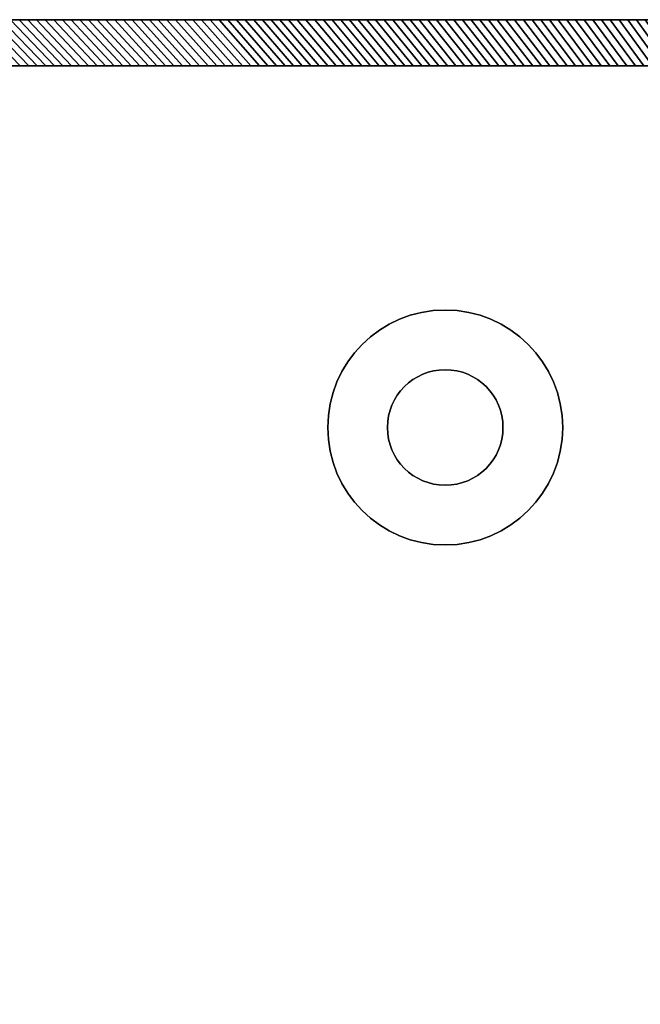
# Model space of a CAD drawing. Extents: x -14.9 to 10.6, y -11.3 to 8.7.
# Tile 6 of 13: x -11.9 to -8.7, y 3.7 to 8.7. Entities that reach past the tile are written whole.
import ezdxf

# ---------------------------------------------------------------- set-up
doc = ezdxf.new("R2010")
doc.units = 0
doc.header["$MEASUREMENT"] = 0
doc.layers.get('0').update_dxf_attribs({"linetype": 'CONTINUOUS'})

msp = doc.modelspace()

# ---------------------------------------------------------------- linework, layer by layer
at = {"elevation": -7.7762}
msp.add_lwpolyline([(10.5531, -7.7074), (9.4926, -11.1843, -0.326191), (9.3799, -11.2666), (8.7916, -11.2666), (-14.6762, -11.2666, -0.376322), (-14.8817, -11.0321), (-14.8817, -11.0314), (-14.8817, 8.4989, -0.376322), (-14.6762, 8.7334), (8.7916, 8.7334), (9.3799, 8.7334, -0.32213), (9.492, 8.6528), (10.5531, 5.1743, -0.164351), (10.5529, 5.0985, 0.155264), (10.553, -7.6316, -0.162918)], format="xyb", close=True, dxfattribs=at)
at = {"extrusion": (-6.94077e-08, 1, -1.83697e-16)}
for centre, radius in [((9.7682, -5.9258, 8.7334), 0.6102), ((9.7682, 4.6411, 8.7334), 0.6102), ((9.7682, -5.9258, 8.7334), 0.2756), ((9.7682, 4.6411, 8.7334), 0.2756)]:
    msp.add_circle(centre, radius, dxfattribs=at)
for radius in [0.6011, 0.2956]:
    msp.add_circle((-9.74, 6.6468, -8.0124), radius)
at = {"extrusion": (0, 0, -1)}
for radius in [0.6011, 0.2956]:
    msp.add_circle((9.74, 6.6468, -6.73), radius, dxfattribs=at)

# ---------------------------------------------------------------- meshes
mesh = msp.add_polymesh((2, 9))
for k, corner in enumerate([(-11.6524, 8.4972, -8.0124), (-11.6961, 8.4972, -8.0124), (-11.7398, 8.4972, -8.0124), (-11.7836, 8.4972, -8.0124), (-11.8273, 8.4972, -8.0124), (-11.871, 8.4972, -8.0124), (-11.9147, 8.4972, -8.0124), (-11.9584, 8.4972, -8.0124), (-12.0022, 8.4972, -8.0124), (-11.8761, 8.7334, -7.7762), (-11.9206, 8.7334, -7.7762), (-11.965, 8.7334, -7.7762), (-12.0095, 8.7334, -7.7762), (-12.054, 8.7334, -7.7762), (-12.0985, 8.7334, -7.7762), (-12.143, 8.7334, -7.7762), (-12.1875, 8.7334, -7.7762), (-12.232, 8.7334, -7.7762)]):
    mesh.set_mesh_vertex(divmod(k, 9), corner)
mesh = msp.add_polymesh((2, 9))
for k, corner in enumerate([(-11.9584, 8.4972, 6.73), (-11.9147, 8.4972, 6.73), (-11.871, 8.4972, 6.73), (-11.8273, 8.4972, 6.73), (-11.7836, 8.4972, 6.73), (-11.7398, 8.4972, 6.73), (-11.6961, 8.4972, 6.73), (-11.6524, 8.4972, 6.73), (-11.6087, 8.4972, 6.73), (-12.1875, 8.7334, 6.4938), (-12.143, 8.7334, 6.4938), (-12.0985, 8.7334, 6.4938), (-12.054, 8.7334, 6.4938), (-12.0095, 8.7334, 6.4938), (-11.965, 8.7334, 6.4938), (-11.9206, 8.7334, 6.4938), (-11.8761, 8.7334, 6.4938), (-11.8316, 8.7334, 6.4938)]):
    mesh.set_mesh_vertex(divmod(k, 9), corner)
mesh = msp.add_polymesh((2, 9))
for k, corner in enumerate([(-11.3026, 8.4972, -8.0124), (-11.3464, 8.4972, -8.0124), (-11.3901, 8.4972, -8.0124), (-11.4338, 8.4972, -8.0124), (-11.4775, 8.4972, -8.0124), (-11.5212, 8.4972, -8.0124), (-11.565, 8.4972, -8.0124), (-11.6087, 8.4972, -8.0124), (-11.6524, 8.4972, -8.0124), (-11.5201, 8.7334, -7.7762), (-11.5646, 8.7334, -7.7762), (-11.6091, 8.7334, -7.7762), (-11.6536, 8.7334, -7.7762), (-11.6981, 8.7334, -7.7762), (-11.7426, 8.7334, -7.7762), (-11.7871, 8.7334, -7.7762), (-11.8316, 8.7334, -7.7762), (-11.8761, 8.7334, -7.7762)]):
    mesh.set_mesh_vertex(divmod(k, 9), corner)
mesh = msp.add_polymesh((2, 9))
for k, corner in enumerate([(-11.6087, 8.4972, 6.73), (-11.565, 8.4972, 6.73), (-11.5212, 8.4972, 6.73), (-11.4775, 8.4972, 6.73), (-11.4338, 8.4972, 6.73), (-11.3901, 8.4972, 6.73), (-11.3464, 8.4972, 6.73), (-11.3026, 8.4972, 6.73), (-11.2589, 8.4972, 6.73), (-11.8316, 8.7334, 6.4938), (-11.7871, 8.7334, 6.4938), (-11.7426, 8.7334, 6.4938), (-11.6981, 8.7334, 6.4938), (-11.6536, 8.7334, 6.4938), (-11.6091, 8.7334, 6.4938), (-11.5646, 8.7334, 6.4938), (-11.5201, 8.7334, 6.4938), (-11.4757, 8.7334, 6.4938)]):
    mesh.set_mesh_vertex(divmod(k, 9), corner)
mesh = msp.add_polymesh((2, 9))
for k, corner in enumerate([(-10.9529, 8.4972, -8.0124), (-10.9966, 8.4972, -8.0124), (-11.0403, 8.4972, -8.0124), (-11.084, 8.4972, -8.0124), (-11.1278, 8.4972, -8.0124), (-11.1715, 8.4972, -8.0124), (-11.2152, 8.4972, -8.0124), (-11.2589, 8.4972, -8.0124), (-11.3026, 8.4972, -8.0124), (-11.1642, 8.7334, -7.7762), (-11.2087, 8.7334, -7.7762), (-11.2532, 8.7334, -7.7762), (-11.2977, 8.7334, -7.7762), (-11.3422, 8.7334, -7.7762), (-11.3867, 8.7334, -7.7762), (-11.4312, 8.7334, -7.7762), (-11.4757, 8.7334, -7.7762), (-11.5201, 8.7334, -7.7762)]):
    mesh.set_mesh_vertex(divmod(k, 9), corner)
mesh = msp.add_polymesh((2, 9))
for k, corner in enumerate([(-11.2589, 8.4972, 6.73), (-11.2152, 8.4972, 6.73), (-11.1715, 8.4972, 6.73), (-11.1278, 8.4972, 6.73), (-11.084, 8.4972, 6.73), (-11.0403, 8.4972, 6.73), (-10.9966, 8.4972, 6.73), (-10.9529, 8.4972, 6.73), (-10.9092, 8.4972, 6.73), (-11.4757, 8.7334, 6.4938), (-11.4312, 8.7334, 6.4938), (-11.3867, 8.7334, 6.4938), (-11.3422, 8.7334, 6.4938), (-11.2977, 8.7334, 6.4938), (-11.2532, 8.7334, 6.4938), (-11.2087, 8.7334, 6.4938), (-11.1642, 8.7334, 6.4938), (-11.1197, 8.7334, 6.4938)]):
    mesh.set_mesh_vertex(divmod(k, 9), corner)
mesh = msp.add_polymesh((2, 9))
for k, corner in enumerate([(-10.6031, 8.4972, -8.0124), (-10.6468, 8.4972, -8.0124), (-10.6906, 8.4972, -8.0124), (-10.7343, 8.4972, -8.0124), (-10.778, 8.4972, -8.0124), (-10.8217, 8.4972, -8.0124), (-10.8654, 8.4972, -8.0124), (-10.9092, 8.4972, -8.0124), (-10.9529, 8.4972, -8.0124), (-10.8083, 8.7334, -7.7762), (-10.8528, 8.7334, -7.7762), (-10.8973, 8.7334, -7.7762), (-10.9418, 8.7334, -7.7762), (-10.9863, 8.7334, -7.7762), (-11.0308, 8.7334, -7.7762), (-11.0752, 8.7334, -7.7762), (-11.1197, 8.7334, -7.7762), (-11.1642, 8.7334, -7.7762)]):
    mesh.set_mesh_vertex(divmod(k, 9), corner)
mesh = msp.add_polymesh((2, 9))
for k, corner in enumerate([(-10.9092, 8.4972, 6.73), (-10.8654, 8.4972, 6.73), (-10.8217, 8.4972, 6.73), (-10.778, 8.4972, 6.73), (-10.7343, 8.4972, 6.73), (-10.6906, 8.4972, 6.73), (-10.6468, 8.4972, 6.73), (-10.6031, 8.4972, 6.73), (-10.5594, 8.4972, 6.73), (-11.1197, 8.7334, 6.4938), (-11.0752, 8.7334, 6.4938), (-11.0308, 8.7334, 6.4938), (-10.9863, 8.7334, 6.4938), (-10.9418, 8.7334, 6.4938), (-10.8973, 8.7334, 6.4938), (-10.8528, 8.7334, 6.4938), (-10.8083, 8.7334, 6.4938), (-10.7638, 8.7334, 6.4938)]):
    mesh.set_mesh_vertex(divmod(k, 9), corner)
mesh = msp.add_polymesh((2, 9))
for k, corner in enumerate([(-10.2534, 8.4972, -8.0124), (-10.2971, 8.4972, -8.0124), (-10.3408, 8.4972, -8.0124), (-10.3845, 8.4972, -8.0124), (-10.4283, 8.4972, -8.0124), (-10.472, 8.4972, -8.0124), (-10.5157, 8.4972, -8.0124), (-10.5594, 8.4972, -8.0124), (-10.6031, 8.4972, -8.0124), (-10.4524, 8.7334, -7.7762), (-10.4969, 8.7334, -7.7762), (-10.5414, 8.7334, -7.7762), (-10.5859, 8.7334, -7.7762), (-10.6303, 8.7334, -7.7762), (-10.6748, 8.7334, -7.7762), (-10.7193, 8.7334, -7.7762), (-10.7638, 8.7334, -7.7762), (-10.8083, 8.7334, -7.7762)]):
    mesh.set_mesh_vertex(divmod(k, 9), corner)
mesh = msp.add_polymesh((2, 9))
for k, corner in enumerate([(-10.5594, 8.4972, 6.73), (-10.5157, 8.4972, 6.73), (-10.472, 8.4972, 6.73), (-10.4283, 8.4972, 6.73), (-10.3845, 8.4972, 6.73), (-10.3408, 8.4972, 6.73), (-10.2971, 8.4972, 6.73), (-10.2534, 8.4972, 6.73), (-10.2097, 8.4972, 6.73), (-10.7638, 8.7334, 6.4938), (-10.7193, 8.7334, 6.4938), (-10.6748, 8.7334, 6.4938), (-10.6303, 8.7334, 6.4938), (-10.5859, 8.7334, 6.4938), (-10.5414, 8.7334, 6.4938), (-10.4969, 8.7334, 6.4938), (-10.4524, 8.7334, 6.4938), (-10.4079, 8.7334, 6.4938)]):
    mesh.set_mesh_vertex(divmod(k, 9), corner)
mesh = msp.add_polymesh((2, 9))
for k, corner in enumerate([(-9.9036, 8.4972, -8.0124), (-9.9473, 8.4972, -8.0124), (-9.9911, 8.4972, -8.0124), (-10.0348, 8.4972, -8.0124), (-10.0785, 8.4972, -8.0124), (-10.1222, 8.4972, -8.0124), (-10.1659, 8.4972, -8.0124), (-10.2097, 8.4972, -8.0124), (-10.2534, 8.4972, -8.0124), (-10.0965, 8.7334, -7.7762), (-10.1409, 8.7334, -7.7762), (-10.1854, 8.7334, -7.7762), (-10.2299, 8.7334, -7.7762), (-10.2744, 8.7334, -7.7762), (-10.3189, 8.7334, -7.7762), (-10.3634, 8.7334, -7.7762), (-10.4079, 8.7334, -7.7762), (-10.4524, 8.7334, -7.7762)]):
    mesh.set_mesh_vertex(divmod(k, 9), corner)
mesh = msp.add_polymesh((2, 9))
for k, corner in enumerate([(-10.2097, 8.4972, 6.73), (-10.1659, 8.4972, 6.73), (-10.1222, 8.4972, 6.73), (-10.0785, 8.4972, 6.73), (-10.0348, 8.4972, 6.73), (-9.9911, 8.4972, 6.73), (-9.9473, 8.4972, 6.73), (-9.9036, 8.4972, 6.73), (-9.8599, 8.4972, 6.73), (-10.4079, 8.7334, 6.4938), (-10.3634, 8.7334, 6.4938), (-10.3189, 8.7334, 6.4938), (-10.2744, 8.7334, 6.4938), (-10.2299, 8.7334, 6.4938), (-10.1854, 8.7334, 6.4938), (-10.1409, 8.7334, 6.4938), (-10.0965, 8.7334, 6.4938), (-10.052, 8.7334, 6.4938)]):
    mesh.set_mesh_vertex(divmod(k, 9), corner)
mesh = msp.add_polymesh((2, 9))
for k, corner in enumerate([(-9.5539, 8.4972, -8.0124), (-9.5976, 8.4972, -8.0124), (-9.6413, 8.4972, -8.0124), (-9.685, 8.4972, -8.0124), (-9.7287, 8.4972, -8.0124), (-9.7725, 8.4972, -8.0124), (-9.8162, 8.4972, -8.0124), (-9.8599, 8.4972, -8.0124), (-9.9036, 8.4972, -8.0124), (-9.7405, 8.7334, -7.7762), (-9.785, 8.7334, -7.7762), (-9.8295, 8.7334, -7.7762), (-9.874, 8.7334, -7.7762), (-9.9185, 8.7334, -7.7762), (-9.963, 8.7334, -7.7762), (-10.0075, 8.7334, -7.7762), (-10.052, 8.7334, -7.7762), (-10.0965, 8.7334, -7.7762)]):
    mesh.set_mesh_vertex(divmod(k, 9), corner)
mesh = msp.add_polymesh((2, 9))
for k, corner in enumerate([(-9.8599, 8.4972, 6.73), (-9.8162, 8.4972, 6.73), (-9.7725, 8.4972, 6.73), (-9.7287, 8.4972, 6.73), (-9.685, 8.4972, 6.73), (-9.6413, 8.4972, 6.73), (-9.5976, 8.4972, 6.73), (-9.5539, 8.4972, 6.73), (-9.5101, 8.4972, 6.73), (-10.052, 8.7334, 6.4938), (-10.0075, 8.7334, 6.4938), (-9.963, 8.7334, 6.4938), (-9.9185, 8.7334, 6.4938), (-9.874, 8.7334, 6.4938), (-9.8295, 8.7334, 6.4938), (-9.785, 8.7334, 6.4938), (-9.7405, 8.7334, 6.4938), (-9.696, 8.7334, 6.4938)]):
    mesh.set_mesh_vertex(divmod(k, 9), corner)
mesh = msp.add_polymesh((2, 9))
for k, corner in enumerate([(-9.2041, 8.4972, -8.0124), (-9.2478, 8.4972, -8.0124), (-9.2915, 8.4972, -8.0124), (-9.3353, 8.4972, -8.0124), (-9.379, 8.4972, -8.0124), (-9.4227, 8.4972, -8.0124), (-9.4664, 8.4972, -8.0124), (-9.5101, 8.4972, -8.0124), (-9.5539, 8.4972, -8.0124), (-9.3846, 8.7334, -7.7762), (-9.4291, 8.7334, -7.7762), (-9.4736, 8.7334, -7.7762), (-9.5181, 8.7334, -7.7762), (-9.5626, 8.7334, -7.7762), (-9.6071, 8.7334, -7.7762), (-9.6516, 8.7334, -7.7762), (-9.696, 8.7334, -7.7762), (-9.7405, 8.7334, -7.7762)]):
    mesh.set_mesh_vertex(divmod(k, 9), corner)
mesh = msp.add_polymesh((2, 9))
for k, corner in enumerate([(-9.5101, 8.4972, 6.73), (-9.4664, 8.4972, 6.73), (-9.4227, 8.4972, 6.73), (-9.379, 8.4972, 6.73), (-9.3353, 8.4972, 6.73), (-9.2915, 8.4972, 6.73), (-9.2478, 8.4972, 6.73), (-9.2041, 8.4972, 6.73), (-9.1604, 8.4972, 6.73), (-9.696, 8.7334, 6.4938), (-9.6516, 8.7334, 6.4938), (-9.6071, 8.7334, 6.4938), (-9.5626, 8.7334, 6.4938), (-9.5181, 8.7334, 6.4938), (-9.4736, 8.7334, 6.4938), (-9.4291, 8.7334, 6.4938), (-9.3846, 8.7334, 6.4938), (-9.3401, 8.7334, 6.4938)]):
    mesh.set_mesh_vertex(divmod(k, 9), corner)
mesh = msp.add_polymesh((2, 9))
for k, corner in enumerate([(-8.8543, 8.4972, -8.0124), (-8.8981, 8.4972, -8.0124), (-8.9418, 8.4972, -8.0124), (-8.9855, 8.4972, -8.0124), (-9.0292, 8.4972, -8.0124), (-9.0729, 8.4972, -8.0124), (-9.1167, 8.4972, -8.0124), (-9.1604, 8.4972, -8.0124), (-9.2041, 8.4972, -8.0124), (-9.0287, 8.7334, -7.7762), (-9.0732, 8.7334, -7.7762), (-9.1177, 8.7334, -7.7762), (-9.1622, 8.7334, -7.7762), (-9.2067, 8.7334, -7.7762), (-9.2511, 8.7334, -7.7762), (-9.2956, 8.7334, -7.7762), (-9.3401, 8.7334, -7.7762), (-9.3846, 8.7334, -7.7762)]):
    mesh.set_mesh_vertex(divmod(k, 9), corner)
mesh = msp.add_polymesh((2, 9))
for k, corner in enumerate([(-9.1604, 8.4972, 6.73), (-9.1167, 8.4972, 6.73), (-9.0729, 8.4972, 6.73), (-9.0292, 8.4972, 6.73), (-8.9855, 8.4972, 6.73), (-8.9418, 8.4972, 6.73), (-8.8981, 8.4972, 6.73), (-8.8543, 8.4972, 6.73), (-8.8106, 8.4972, 6.73), (-9.3401, 8.7334, 6.4938), (-9.2956, 8.7334, 6.4938), (-9.2511, 8.7334, 6.4938), (-9.2067, 8.7334, 6.4938), (-9.1622, 8.7334, 6.4938), (-9.1177, 8.7334, 6.4938), (-9.0732, 8.7334, 6.4938), (-9.0287, 8.7334, 6.4938), (-8.9842, 8.7334, 6.4938)]):
    mesh.set_mesh_vertex(divmod(k, 9), corner)
mesh = msp.add_polymesh((2, 9))
for k, corner in enumerate([(-8.5046, 8.4972, -8.0124), (-8.5483, 8.4972, -8.0124), (-8.592, 8.4972, -8.0124), (-8.6357, 8.4972, -8.0124), (-8.6795, 8.4972, -8.0124), (-8.7232, 8.4972, -8.0124), (-8.7669, 8.4972, -8.0124), (-8.8106, 8.4972, -8.0124), (-8.8543, 8.4972, -8.0124), (-8.6728, 8.7334, -7.7762), (-8.7173, 8.7334, -7.7762), (-8.7617, 8.7334, -7.7762), (-8.8062, 8.7334, -7.7762), (-8.8507, 8.7334, -7.7762), (-8.8952, 8.7334, -7.7762), (-8.9397, 8.7334, -7.7762), (-8.9842, 8.7334, -7.7762), (-9.0287, 8.7334, -7.7762)]):
    mesh.set_mesh_vertex(divmod(k, 9), corner)
mesh = msp.add_polymesh((2, 9))
for k, corner in enumerate([(-8.8106, 8.4972, 6.73), (-8.7669, 8.4972, 6.73), (-8.7232, 8.4972, 6.73), (-8.6795, 8.4972, 6.73), (-8.6357, 8.4972, 6.73), (-8.592, 8.4972, 6.73), (-8.5483, 8.4972, 6.73), (-8.5046, 8.4972, 6.73), (-8.4609, 8.4972, 6.73), (-8.9842, 8.7334, 6.4938), (-8.9397, 8.7334, 6.4938), (-8.8952, 8.7334, 6.4938), (-8.8507, 8.7334, 6.4938), (-8.8062, 8.7334, 6.4938), (-8.7617, 8.7334, 6.4938), (-8.7173, 8.7334, 6.4938), (-8.6728, 8.7334, 6.4938), (-8.6283, 8.7334, 6.4938)]):
    mesh.set_mesh_vertex(divmod(k, 9), corner)

doc.saveas('drawing.dxf')
